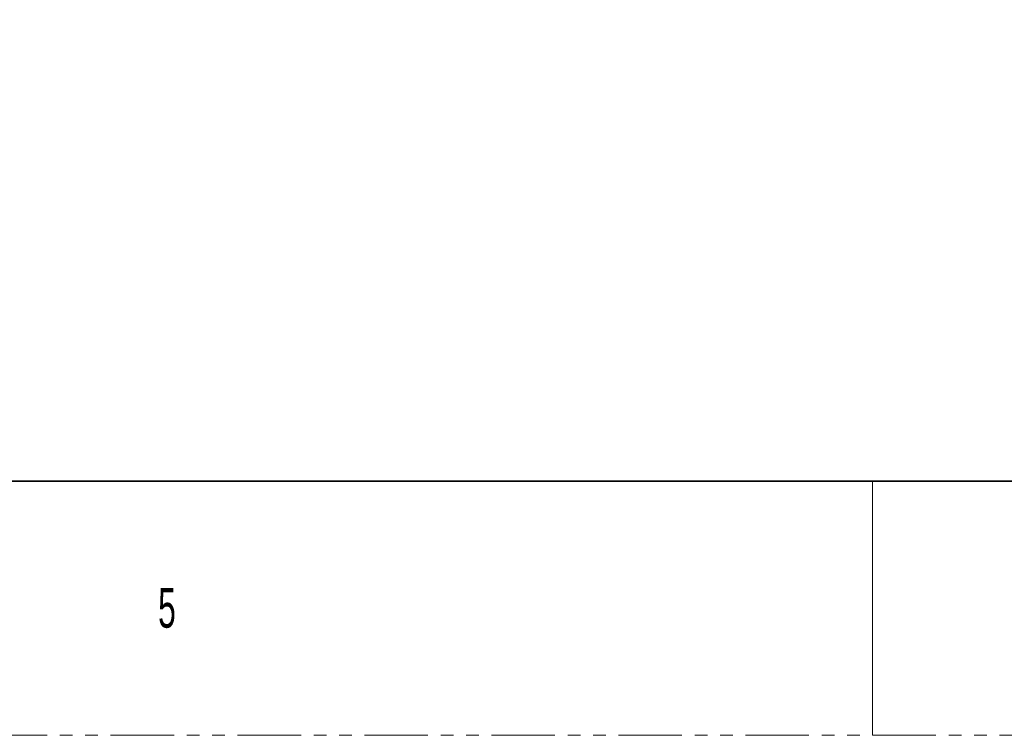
# Model space of a CAD drawing. Header units: millimetres. Extents: x 0 to 1118, y 0 to 864.
# Tile 17 of 256: x 474 to 572, y 0 to 72. Entities that reach past the tile are written whole.
import ezdxf

# ---------------------------------------------------------------- set-up
doc = ezdxf.new("R2010")
doc.units = ezdxf.units.MM
doc.linetypes.add('PHANTOM', pattern=[12.7, 6.35, -1.27, 1.27, -1.27, 1.27, -1.27])
doc.styles.add('SLDTEXTSTYLE0', font='TXT', dxfattribs={"width": 0.7})
doc.styles.add('SLDTEXTSTYLE4', font='TXT', dxfattribs={"width": 0.6})

# ---------------------------------------------------------------- blocks, each defined once
blk = doc.blocks.new('SW_NOTE_0')
at = {"color": 0, "linetype": 'Continuous', "lineweight": 0, "insert": (0, -66.222), "char_height": 9.525, "attachment_point": 1, "style": 'SLDTEXTSTYLE0'}
blk.add_mtext('STANBY POWER CONSUMPTION: MAX. 0.5W(WAKE UP FROM DEEP SLEEP MODE)', dxfattribs=at)

msp = doc.modelspace()

# ---------------------------------------------------------------- linework, layer by layer
at = {"color": 7, "linetype": 'Continuous', "lineweight": 35}
msp.add_line((12.7, 25.4), (1104.9, 25.4), dxfattribs=at)
at = {"color": 7, "linetype": 'Continuous', "lineweight": 18}
msp.add_line((558.8, 25.4), (558.8, 0), dxfattribs=at)
at = {"color": 7, "linetype": 'PHANTOM', "lineweight": 18}
msp.add_line((0, 0), (1117.6, 0), dxfattribs=at)

# ---------------------------------------------------------------- block references
at = {"color": 7, "linetype": 'Continuous', "lineweight": 0}
msp.add_blockref('SW_NOTE_0', (69.4993, 136.6682), dxfattribs=at)

# ---------------------------------------------------------------- texts
at = {"color": 7, "linetype": 'Continuous', "lineweight": 0, "insert": (487.3625, 14.7292), "char_height": 3.9688, "attachment_point": 1, "style": 'SLDTEXTSTYLE4'}
msp.add_mtext('5', dxfattribs=at)

doc.saveas('drawing.dxf')
